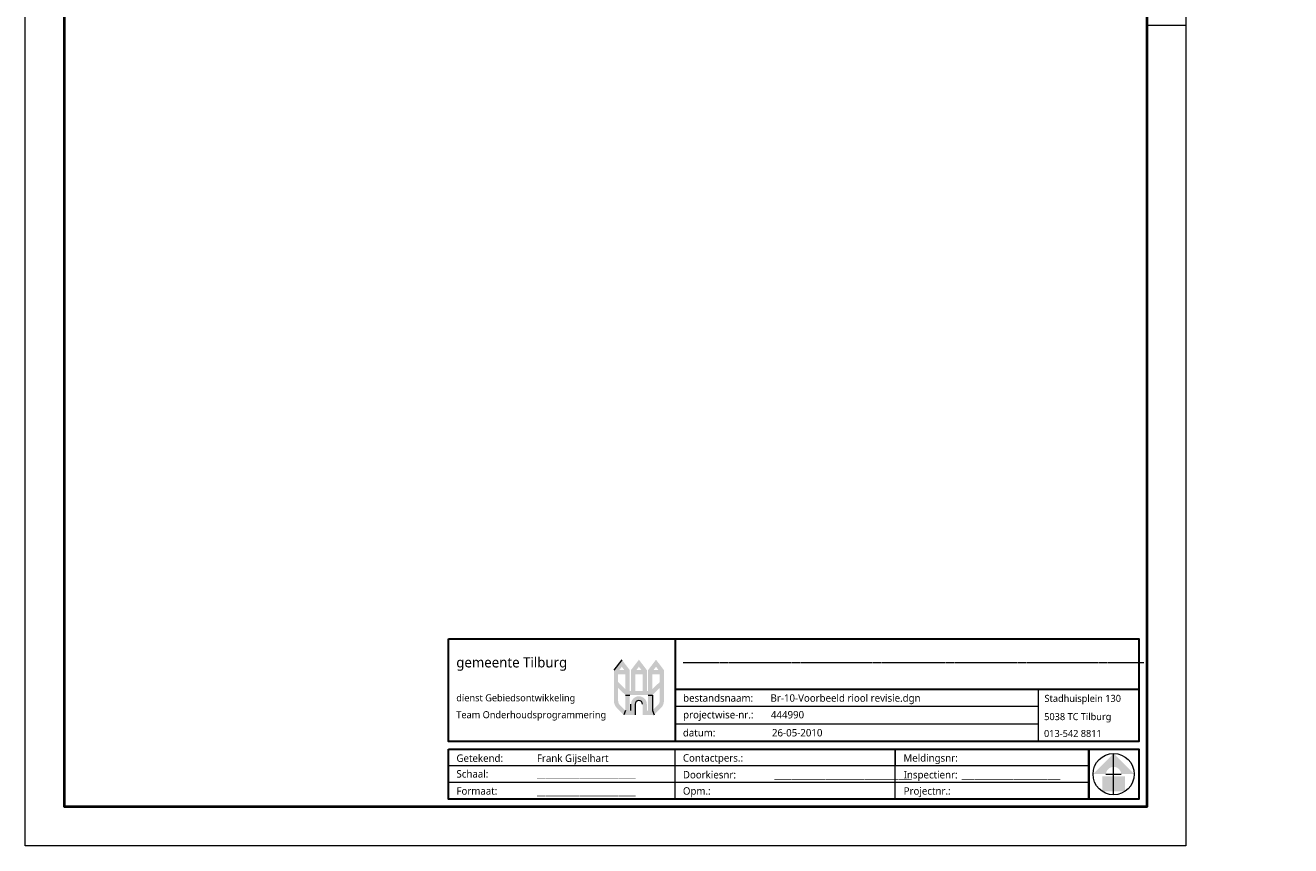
# Paper-space layout 'br-kader verwijderde riolen' of a CAD drawing. Header units: inches. Extents: x 134656 to 134818, y 396008 to 396218.
import ezdxf
from ezdxf.enums import TextEntityAlignment as Align

# ---------------------------------------------------------------- set-up
doc = ezdxf.new("R2010")
doc.units = ezdxf.units.IN
doc.header["$MEASUREMENT"] = 0
for name, color, linetype, lineweight in [('Ak-nrdp-noordpijl', 7, 'Continuous', 0), ('Ak-rand-kaderrand', 7, 'Continuous', 0), ('Ak-stpl-tekeninghoofd', 7, 'Continuous', 0)]:
    doc.layers.add(name, color=color, linetype=linetype, lineweight=lineweight)
doc.styles.add('Lucida Overig', font='Lucida Til Sans VL.ttf', dxfattribs={"height": 25})
doc.styles.add('Lucida Subtekst Logo', font='Lucida Til Sans VL.ttf', dxfattribs={"height": 0.9})
doc.styles.add('Lucida Subtitel', font='Lucida Til Sans VL.ttf', dxfattribs={"height": 2})
doc.styles.add('Lucida Tekst Logo', font='Lucida Til VL.ttf', dxfattribs={"height": 1.3})
doc.styles.add('Style-Lucida Til Sans VL', font='Lucida Til Sans VL.ttf')

# ---------------------------------------------------------------- blocks, each defined once
blk = doc.blocks.new('ak1-Kaderrand A3 s')
at = {"layer": 'Ak-rand-kaderrand'}
blk.add_line((0, 0.21), (-0.01, 0.21), dxfattribs=at)
at = {"layer": 'Ak-rand-kaderrand', "flags": 128}
blk.add_lwpolyline([(0, 0.42), (0, 0), (-0.297, 0), (-0.297, 0.42), (0, 0.42)], close=True, dxfattribs=at)
at = {"layer": 'Ak-rand-kaderrand', "lineweight": 40, "flags": 128}
blk.add_lwpolyline([(-0.01, 0.41), (-0.01, 0.01), (-0.287, 0.01), (-0.287, 0.41), (-0.01, 0.41)], close=True, dxfattribs=at)
blk = doc.blocks.new('ak1-stempel tilburg1_2')
at = {"layer": 'Ak-stpl-tekeninghoofd', "linetype": 'Continuous', "lineweight": 0}
for points in [[(-0.14638, 0.04496), (-0.14435, 0.04762), (-0.14232, 0.04496), (-0.1437, 0.04496), (-0.14435, 0.04582), (-0.14501, 0.04496)], [(-0.14201, 0.04496), (-0.13998, 0.04762), (-0.13794, 0.04496), (-0.13932, 0.04496), (-0.13998, 0.04582), (-0.14063, 0.04496)], [(-0.13763, 0.04496), (-0.1356, 0.04762), (-0.13357, 0.04496), (-0.13495, 0.04496), (-0.1356, 0.04582), (-0.13626, 0.04496)], [(-0.14341, 0.04008), (-0.14232, 0.03965), (-0.14232, 0.04496), (-0.1437, 0.04496), (-0.14501, 0.04496), (-0.14638, 0.04496), (-0.14638, 0.0371, 0.198991), (-0.14562, 0.03526), (-0.14562, 0.03526), (-0.14387, 0.0335), (-0.14341, 0.0346), (-0.14485, 0.03603), (-0.14485, 0.03603, -0.19853), (-0.14529, 0.0371), (-0.14529, 0.04038), (-0.14529, 0.0419), (-0.14529, 0.04387), (-0.14341, 0.04387)], [(-0.14201, 0.03965), (-0.14201, 0.04496), (-0.14063, 0.04496), (-0.13932, 0.04496), (-0.13794, 0.04496), (-0.13794, 0.03965), (-0.13904, 0.03965), (-0.13904, 0.04387), (-0.14091, 0.04387), (-0.14091, 0.03965)], [(-0.13763, 0.03965), (-0.13654, 0.04008), (-0.13654, 0.04387), (-0.13466, 0.04387), (-0.13466, 0.0419), (-0.13466, 0.04038), (-0.13466, 0.0371, -0.198912), (-0.13511, 0.03603), (-0.1351, 0.03603), (-0.13654, 0.0346), (-0.13608, 0.0335), (-0.13433, 0.03526), (-0.13433, 0.03526, 0.198646), (-0.13357, 0.0371), (-0.13357, 0.0371), (-0.13357, 0.04496), (-0.13495, 0.04496), (-0.13626, 0.04496), (-0.13763, 0.04496)], [(-0.14341, 0.03856), (-0.14529, 0.04038), (-0.14529, 0.0419), (-0.14341, 0.04008), (-0.14232, 0.03965), (-0.14201, 0.03965), (-0.14091, 0.03965), (-0.13904, 0.03965), (-0.13794, 0.03965), (-0.13763, 0.03965), (-0.13654, 0.04008), (-0.13466, 0.0419), (-0.13466, 0.04038), (-0.13654, 0.03856), (-0.13763, 0.03856), (-0.14232, 0.03856)], [(-0.13763, 0.0346), (-0.13794, 0.0346), (-0.13794, 0.03621), (-0.13794, 0.03622, 1), (-0.14201, 0.03622), (-0.14201, 0.03621), (-0.14201, 0.0346), (-0.14232, 0.0346), (-0.14232, 0.03856), (-0.14341, 0.03856), (-0.14341, 0.0346), (-0.14387, 0.0335), (-0.14091, 0.0335), (-0.14091, 0.03621), (-0.14091, 0.03622, -1), (-0.13904, 0.03622), (-0.13904, 0.03621), (-0.13904, 0.0335), (-0.13608, 0.0335), (-0.13654, 0.0346), (-0.13654, 0.03856), (-0.13763, 0.03856)]]:
    blk.add_hatch(color=7, dxfattribs=at).paths.add_polyline_path(points)
at = {"layer": 'Ak-stpl-tekeninghoofd', "color": 7, "linetype": 'Continuous', "lineweight": 30}
for p, q in [((-0.1307, 0.05298), (-0.1307, 0.02672)), ((-0.01209, 0.04), (-0.13068, 0.04))]:
    blk.add_line(p, q, dxfattribs=at)
at = {"layer": 'Ak-stpl-tekeninghoofd', "color": 7, "linetype": 'Continuous', "lineweight": 0}
for p, q in [((-0.14435, 0.04762), (-0.14638, 0.04496)), ((-0.0377, 0.02672), (-0.0377, 0.04)), ((-0.14341, 0.03856), (-0.14232, 0.03856)), ((-0.14201, 0.0346), (-0.14201, 0.03621)), ((-0.14091, 0.03621), (-0.14091, 0.0335)), ((-0.13763, 0.03856), (-0.13654, 0.03856)), ((-0.13654, 0.03856), (-0.13654, 0.0346)), ((-0.14341, 0.0346), (-0.14387, 0.0335)), ((-0.13654, 0.0346), (-0.13608, 0.0335)), ((-0.0377, 0.0356), (-0.13068, 0.0356)), ((-0.0377, 0.03116), (-0.13068, 0.03116))]:
    blk.add_line(p, q, dxfattribs=at)
at = {"layer": 'Ak-stpl-tekeninghoofd', "color": 7, "linetype": 'Continuous', "lineweight": 30, "flags": 128}
blk.add_lwpolyline([(-0.18866, 0.05298), (-0.01209, 0.05298), (-0.01209, 0.02672), (-0.18866, 0.02672), (-0.18866, 0.05298)], close=True, dxfattribs=at)
at = {"layer": 'Ak-stpl-tekeninghoofd', "color": 7, "linetype": 'Continuous', "lineweight": 0}
blk.add_arc((-0.13998, 0.03622), 0.000938, 0, 180, dxfattribs=at)
for s, height, style, p in [('gemeente Tilburg', 0.0026, 'Lucida Tekst Logo', (-0.18671, 0.04824)), ('bestandsnaam:', 0.0019, 'Lucida Overig', (-0.12866, 0.03876)), ('Stadhuisplein 130', 0.0018, 'Lucida Subtekst Logo', (-0.03619, 0.03862)), ('projectwise-nr.:', 0.0019, 'Lucida Overig', (-0.12866, 0.03449)), ('5038 TC Tilburg', 0.0018, 'Lucida Subtekst Logo', (-0.03627, 0.03395)), ('datum:', 0.0019, 'Lucida Overig', (-0.12872, 0.02988)), ('013-542 8811', 0.0018, 'Lucida Subtekst Logo', (-0.03632, 0.02964))]:
    blk.add_text(s, height=height, dxfattribs=dict(at, style=style)).set_placement(p, align=Align.TOP_LEFT)
for tag, height, style, p in [('ak1-stempel tilburg1_2_62410', 0.004, 'Lucida Subtitel', (-0.1287, 0.05152)), ('straatnamen', 0.004, 'Lucida Subtitel', (-0.12866, 0.05126)), ('omschrijving1', 0.0025, 'Style-Lucida Til Sans VL', (-0.12866, 0.04454)), ('filename', 0.0019, 'Style-Lucida Til Sans VL', (-0.10629, 0.03876)), ('pwise_nummer', 0.0019, 'Style-Lucida Til Sans VL', (-0.1062, 0.03449)), ('aanmaakdatum', 0.0019, 'Style-Lucida Til Sans VL', (-0.10593, 0.02988))]:
    blk.add_attdef(tag, text='', height=height, dxfattribs=dict(at, style=style)).set_placement(p, align=Align.TOP_LEFT)
blk = doc.blocks.new('ak1-onderhoek Onderhoudsprogrammering_2')
at = {"layer": 'Ak-stpl-tekeninghoofd', "color": 7, "linetype": 'Continuous', "lineweight": 0}
for p, q in [((-0.13068, 0.01195), (-0.13068, 0.02474)), ((-0.07441, 0.01195), (-0.07441, 0.02474)), ((-0.07441, 0.02474), (-0.07441, 0.02048)), ((-0.02487, 0.02048), (-0.18866, 0.02048)), ((-0.02487, 0.01622), (-0.18866, 0.01622))]:
    blk.add_line(p, q, dxfattribs=at)
at = {"layer": 'Ak-stpl-tekeninghoofd', "color": 7, "linetype": 'Continuous', "lineweight": 30, "flags": 128}
for points in [[(-0.18866, 0.02474), (-0.02487, 0.02474), (-0.02487, 0.01195), (-0.18866, 0.01195), (-0.18866, 0.02474)], [(-0.02487, 0.02474), (-0.01208, 0.02474), (-0.01208, 0.01195), (-0.02487, 0.01195), (-0.02487, 0.02474)]]:
    blk.add_lwpolyline(points, close=True, dxfattribs=at)
at = {"layer": 'Ak-stpl-tekeninghoofd', "color": 7, "linetype": 'Continuous', "lineweight": 0}
for s, height, style, p in [('dienst Gebiedsontwikkeling', 0.0018, 'Lucida Subtekst Logo', (-0.18671, 0.03876)), ('Team Onderhoudsprogrammering', 0.0018, 'Lucida Subtekst Logo', (-0.18671, 0.03444)), ('Getekend:', 0.0019, 'Lucida Overig', (-0.18666, 0.02336)), ('Contactpers.:', 0.0019, 'Lucida Overig', (-0.12872, 0.02343)), ('Meldingsnr:', 0.0019, 'Lucida Overig', (-0.07228, 0.02343)), ('Schaal:', 0.0019, 'Lucida Overig', (-0.18666, 0.01935)), ('Doorkiesnr:', 0.0019, 'Lucida Overig', (-0.12872, 0.01913)), ('Inspectienr:', 0.0019, 'Lucida Overig', (-0.07223, 0.01913)), ('Formaat:', 0.0019, 'Lucida Overig', (-0.18666, 0.01497)), ('Opm.:', 0.0019, 'Lucida Overig', (-0.12872, 0.01497)), ('Projectnr.:', 0.0019, 'Lucida Overig', (-0.07223, 0.01497))]:
    blk.add_text(s, height=height, dxfattribs=dict(at, style=style)).set_placement(p, align=Align.TOP_LEFT)
for tag, style, p in [('caduser', 'Style-Lucida Til Sans VL', (-0.16608, 0.02336)), ('contactpersoon_int', 'Style-Lucida Til Sans VL', (-0.10533, 0.02343)), ('z_extra06', 'Style-Lucida Til Sans VL', (-0.05475, 0.02343)), ('schaal', 'Style-Lucida Til Sans VL', (-0.16608, 0.01935)), ('ak1-onderhoek Onderhoudsp_62429', 'Lucida Overig', (-0.16608, 0.01935)), ('z_extra03', 'Style-Lucida Til Sans VL', (-0.10533, 0.01913)), ('ak1-onderhoek Onderhoudsp_62425', 'Lucida Overig', (-0.10533, 0.01919)), ('ak1-onderhoek Onderhoudsp_62428', 'Lucida Overig', (-0.0574, 0.01913)), ('z_extra10', 'Style-Lucida Til Sans VL', (-0.05475, 0.01913)), ('formaat', 'Style-Lucida Til Sans VL', (-0.16608, 0.01497)), ('ak1-onderhoek Onderhoudsp_62430', 'Lucida Overig', (-0.16608, 0.01497)), ('opmerkingen', 'Style-Lucida Til Sans VL', (-0.10533, 0.01497)), ('projectnummer', 'Style-Lucida Til Sans VL', (-0.05475, 0.01497))]:
    blk.add_attdef(tag, text='', height=0.0019, dxfattribs=dict(at, style=style)).set_placement(p, align=Align.TOP_LEFT)
blk = doc.blocks.new('ak1-noordpijl01_2')
at = {"layer": 'Ak-nrdp-noordpijl', "linetype": 'Continuous', "lineweight": 0}
h = blk.add_hatch(color=7, dxfattribs=at)
edge = h.paths.add_edge_path()
edge.add_line((-0.00527, 0), (0, 0.00527))
edge.add_line((0, 0.00527), (0.00527, 0))
edge.add_line((0.00527, 0), (0.00527, 0))
edge.add_line((0.00527, 0), (0.00194, 0))
edge.add_ellipse((-0.00002, -0.00016), major_axis=(0, 0.00203), ratio=0.966845, start_angle=274.4611, end_angle=445.5389)
edge.add_line((-0.00197, 0), (-0.00527, 0))
h = blk.add_hatch(color=7, dxfattribs=at)
edge = h.paths.add_edge_path()
edge.add_ellipse((-0.00002, -0.00016), major_axis=(0, 0.00203), ratio=0.966845, start_angle=102.2428, end_angle=180.4912, ccw=False)
edge.add_line((-0.00193, -0.00059), (-0.00292, -0.00059))
edge.add_line((-0.00292, -0.00059), (-0.00292, -0.00439))
edge.add_line((-0.00292, -0.00439), (0.00292, -0.00439))
edge.add_line((0.00292, -0.00439), (0.00292, -0.00059))
edge.add_line((0.00292, -0.00059), (0.00193, -0.00059))
edge.add_ellipse((0.00002, -0.00016), major_axis=(0, -0.00203), ratio=0.966845, start_angle=-0.4912, end_angle=77.7572, ccw=False)
at = {"layer": 'Ak-nrdp-noordpijl', "color": 7, "linetype": 'Continuous', "lineweight": 0}
for p, q in [((0, -0.00527), (0, 0.00527)), ((-0.00197, 0), (0.00194, 0))]:
    blk.add_line(p, q, dxfattribs=at)
blk.add_circle((0, 0), 0.00527, dxfattribs=at)

psp = doc.layouts.new('br-kader verwijderde riolen')

# ---------------------------------------------------------------- block references
at = {"layer": 'Ak-nrdp-noordpijl', "color": 7, "linetype": 'Continuous', "lineweight": 0, "xscale": 500, "yscale": 500, "zscale": 500}
psp.add_blockref('ak1-noordpijl01_2', (134795.29, 396017.5), dxfattribs=at)
at = {"layer": 'Ak-rand-kaderrand', "xscale": 500, "yscale": 500, "zscale": 500}
psp.add_blockref('ak1-Kaderrand A3 s', (134804.54, 396008.34), dxfattribs=at)
at = {"layer": 'Ak-stpl-tekeninghoofd', "color": 7, "linetype": 'Continuous', "lineweight": 30, "xscale": 500, "yscale": 500, "zscale": 500}
psp.add_blockref('ak1-stempel tilburg1_2', (134804.54, 396008.34), dxfattribs=at).add_auto_attribs({'ak1-stempel tilburg1_2_62410': '___________________________________________________', 'aanmaakdatum': '26-05-2010', 'filename': 'Br-10-Voorbeeld riool revisie.dgn', 'pwise_nummer': '444990'})
at = {"layer": 'Ak-stpl-tekeninghoofd', "color": 7, "linetype": 'Continuous', "lineweight": 0, "xscale": 500, "yscale": 500, "zscale": 500}
psp.add_blockref('ak1-onderhoek Onderhoudsprogrammering_2', (134804.54, 396008.34), dxfattribs=at).add_auto_attribs({'ak1-onderhoek Onderhoudsp_62425': '________________________________', 'ak1-onderhoek Onderhoudsp_62428': '_______________________', 'ak1-onderhoek Onderhoudsp_62429': '_______________________', 'ak1-onderhoek Onderhoudsp_62430': '_______________________', 'caduser': 'Frank Gijselhart'})

doc.saveas('drawing.dxf')
